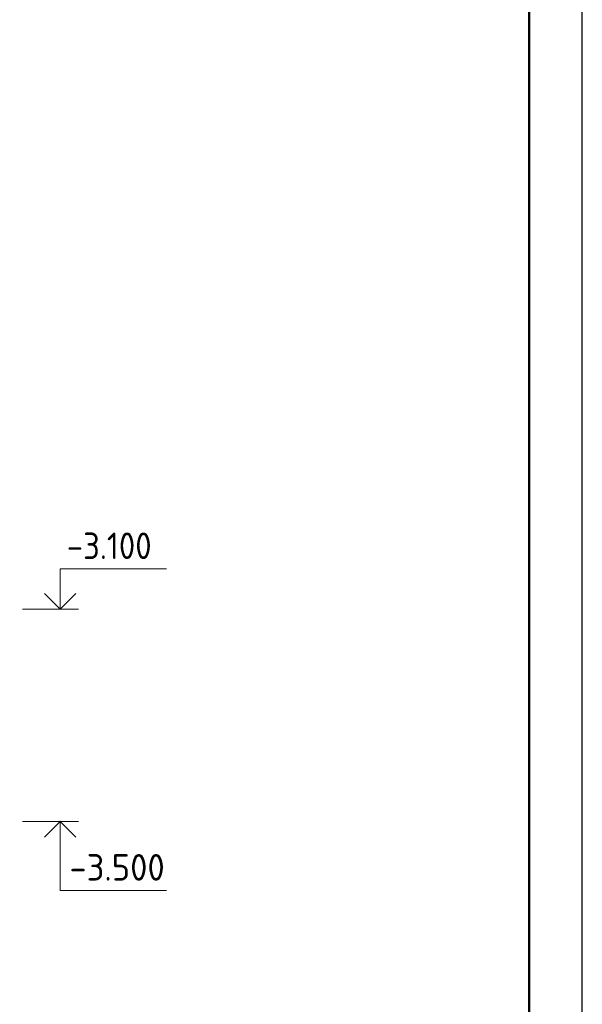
# Model space of a CAD drawing. Header units: millimetres. Extents: x 0 to 42000, y 0 to 29700.
# Tile 10 of 13: x 36703 to 42000, y 7579 to 16857. Entities that reach past the tile are written whole.
import ezdxf

# ---------------------------------------------------------------- set-up
doc = ezdxf.new("R2010")
doc.units = ezdxf.units.MM
doc.layers.add('Standard', color=7, linetype='Continuous', lineweight=25)
doc.styles.add('ISOCPEUR', font='txt')

msp = doc.modelspace()

# ---------------------------------------------------------------- linework, layer by layer
at = {"layer": 'Standard', "color": 7, "linetype": 'Continuous', "lineweight": 13, "transparency": 33554687}
for p, q in [((36728, 11303.2), (37258, 11303.2)), ((36728, 9303.2), (37258, 9303.2))]:
    msp.add_line(p, q, dxfattribs=at)
at = {"layer": 'Standard', "color": 7, "linetype": 'Continuous', "lineweight": 25, "transparency": 33554687}
msp.add_lwpolyline([(0, 0), (42000, 0), (42000, 29700), (0, 29700), (0, 0)], close=True, dxfattribs=at)
at = {"layer": 'Standard', "color": 7, "linetype": 'Continuous', "lineweight": 50, "transparency": 33554687}
msp.add_lwpolyline([(2000, 29200), (41500, 29200), (41500, 500), (2000, 500), (2000, 29200)], close=True, dxfattribs=at)
at = {"layer": 'Standard', "color": 7, "linetype": 'Continuous', "lineweight": 13, "transparency": 33554687}
for points in [[(41500, 29200), (2000, 29200), (2000, 6000), (41500, 6000), (41500, 29200)], [(41500, 29200), (23000, 29200), (23000, 6000), (41500, 6000), (41500, 29200)], [(37083.7, 11303.2), (37083.7, 11683.2), (38083.7, 11683.2)], [(37083.7, 9303.2), (37083.7, 8653.2), (38083.7, 8653.2)]]:
    msp.add_lwpolyline(points, dxfattribs=at)
at = {"layer": 'Standard', "color": 7, "linetype": 'Continuous', "lineweight": 35, "transparency": 33554687}
for points in [[(36935.2, 11451.7), (37083.7, 11303.2), (37232.2, 11451.7)], [(36935.2, 9154.7), (37083.7, 9303.2), (37232.2, 9154.7)]]:
    msp.add_lwpolyline(points, dxfattribs=at)

# ---------------------------------------------------------------- texts
at = {"layer": 'Standard', "color": 7, "linetype": 'Continuous', "lineweight": 25, "transparency": 33554687, "char_height": 250, "attachment_point": 7, "style": 'ISOCPEUR'}
for s, insert, width in [('\\W0.90;-3.100', (37146.2, 11774.9), 1011.772), ('\\W0.95;-3.500', (37171.2, 8744.9), 1067.864)]:
    msp.add_mtext(s, dxfattribs=dict(at, insert=insert, width=width))

doc.saveas('drawing.dxf')
